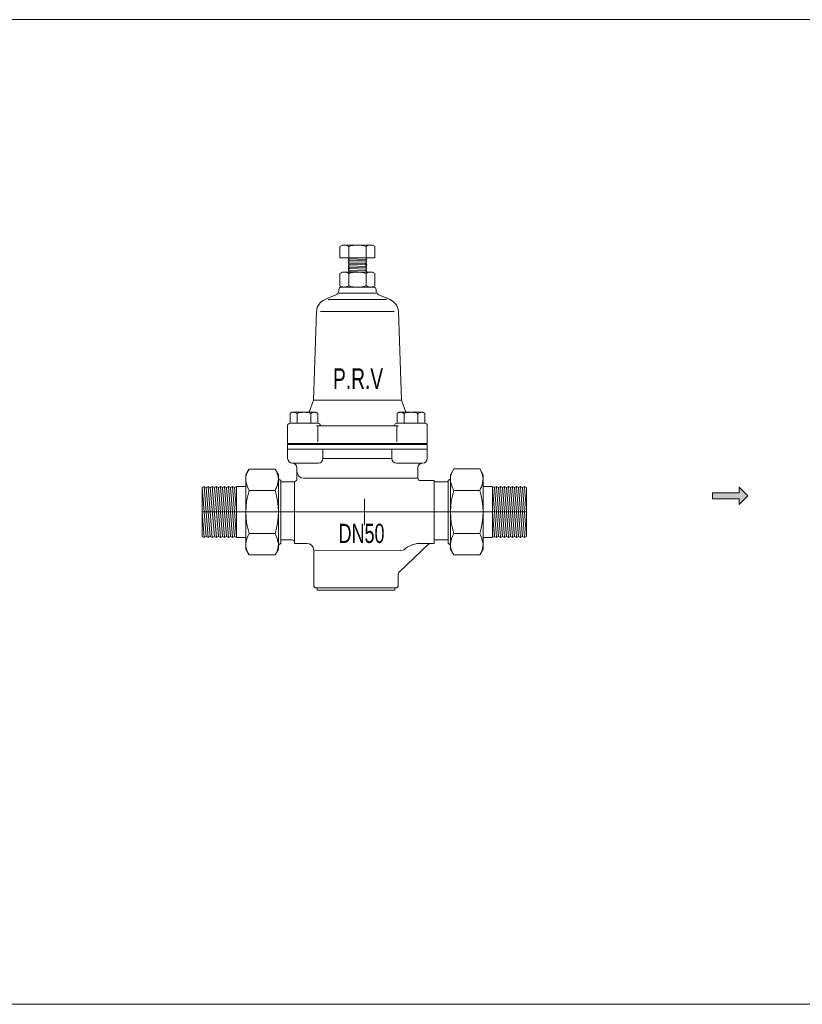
# Model space of a CAD drawing. Header units: millimetres. Extents: x 2339 to 23224, y 1509 to 18979.
# Tile 87 of 124: x 15343 to 16138, y 10209 to 11209. Entities that reach past the tile are written whole.
import ezdxf

# ---------------------------------------------------------------- set-up
doc = ezdxf.new("R2010")
doc.units = ezdxf.units.MM
doc.set_wipeout_variables(frame=1)
doc.layers.get('0').update_dxf_attribs({"lineweight": 0})
doc.styles.add('DISOCP', font='disocp.shx', dxfattribs={"width": 0.6})

# ---------------------------------------------------------------- blocks, each defined once
blk = doc.blocks.new('*U78')
h = blk.add_hatch(color=256)
h.set_gradient(color1=(0, 0, 255), rotation=180, tint=1)
h.paths.add_polyline_path([(0, 0), (-0.25, -0.25), (-0.25, -0.085), (-1, -0.085), (-1, 0.085), (-0.25, 0.085), (-0.25, 0.25)])
blk.add_lwpolyline([(0, 0), (-0.25, -0.25), (-0.25, -0.085), (-1, -0.085), (-1, 0.085), (-0.25, 0.085), (-0.25, 0.25)], close=True)
blk = doc.blocks.new('*U259')
at = {"xscale": 14.59459459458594, "yscale": 14.59459459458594, "zscale": 14.59459459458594}
blk.add_blockref('*U78', (159.08, 6.68), dxfattribs=at)
blk.add_wipeout([(-19.59, -32.47), (-19.59, -31.5), (-20.04, -31.5), (-20.73, -31.22), (-21.01, -30.54), (-21.01, -15.92), (-21.86, -13.88), (-23.9, -13.03), (-28.95, -13.03), (-28.95, -12.55), (-29.23, -11.86), (-29.92, -11.58), (-34.74, -11.58), (-34.74, -13), (-35.26, -13.51), (-35.71, -13.06), (-35.71, -15.44), (-37.09, -17.83), (-47.84, -17.83), (-49.22, -15.44), (-49.22, -10.62), (-66.45, -10.62), (-67.28, -10.13), (-67.28, 10.13), (-66.45, 10.62), (-49.22, 10.62), (-49.22, 15.44), (-47.84, 17.83), (-37.09, 17.83), (-35.71, 15.44), (-35.71, 13.06), (-35.26, 13.51), (-34.74, 13), (-34.74, 12.55), (-28.95, 12.55), (-28.25, 13.11), (-28, 13.93), (-28, 16.89), (-28, 18.34), (-28.56, 19.7), (-29.81, 20.27), (-31.28, 20.83), (-31.85, 22.2), (-31.85, 35.86), (-31.56, 36.54), (-30.88, 36.83), (-30.83, 40.92), (-30.06, 41.36), (-22.94, 41.36), (-21.11, 46.4), (-19.9, 83.19), (-18.84, 86.2), (-16.35, 88.18), (-10.94, 90.79), (-10.62, 92.34), (-10.13, 93.87), (-10.13, 99.02), (-9.16, 99.58), (-6.61, 99.58), (-6.75, 105.35), (-10.14, 105.47), (-10.14, 110.22), (-9.17, 110.78), (3.38, 110.78), (4.35, 110.22), (4.35, 105.47), (0.97, 105.47), (0.97, 99.58), (3.37, 99.58), (4.34, 99.02), (4.34, 93.87), (4.15, 93.26), (4.54, 93.02), (4.83, 92.34), (4.93, 91.22), (5.4, 90.49), (6.31, 89.96), (11.06, 87.98), (12.76, 86.57), (13.95, 84.24), (14.13, 82.66), (15.32, 46.4), (17.15, 41.36), (24.27, 41.36), (25.04, 40.92), (25.09, 36.83), (25.77, 36.54), (26.06, 35.86), (26.06, 22.2), (25.49, 20.83), (24.02, 20.27), (22.56, 19.45), (22.21, 18.34), (22.21, 13.99), (22.49, 13.31), (23.17, 13.03), (28.95, 13.03), (28.95, 12.55), (34.74, 12.55), (34.74, 13), (35.26, 13.51), (35.71, 13.06), (35.71, 15.44), (37.09, 17.83), (47.84, 17.83), (49.22, 15.44), (49.22, 10.62), (66.45, 10.62), (67.28, 10.13), (67.28, -10.13), (66.45, -10.62), (49.22, -10.62), (49.22, -15.44), (47.84, -17.83), (37.09, -17.83), (35.71, -15.44), (35.71, -13.06), (35.26, -13.51), (34.74, -13), (34.74, -11.58), (28.95, -11.58), (28.95, -13.03), (27.53, -13.03), (27.11, -13.07), (26.71, -13.21), (14.17, -25.2), (14.02, -30.56), (13.74, -31.22), (12.61, -31.22), (12.61, -32.47)])
at = {"ltscale": 0.6}
for p, q in [((-9.17, 110.78), (-10.14, 110.22)), ((3.38, 110.78), (4.35, 110.22)), ((-10.14, 110.22), (-10.14, 105.47)), ((-6.52, 110.22), (-6.52, 105.47)), ((0.73, 110.22), (0.73, 105.47)), ((4.35, 110.22), (4.35, 105.47)), ((-9.16, 99.58), (-10.13, 99.02)), ((3.37, 99.58), (4.34, 99.02)), ((-9.16, 93.31), (-10.13, 93.87)), ((3.37, 93.31), (4.34, 93.87)), ((-30.06, 41.36), (-30.83, 40.92)), ((-20.12, 41.36), (-19.35, 40.92)), ((14.33, 41.36), (13.56, 40.92)), ((24.27, 41.36), (25.04, 40.92))]:
    blk.add_line(p, q, dxfattribs=at)
for p, q in [((-9.17, 110.78), (3.38, 110.78)), ((-10.14, 105.47), (4.35, 105.47)), ((-6.52, 105.47), (-6.75, 105.35)), ((-6.75, 105.35), (-6.25, 105.03)), ((-6.25, 105.03), (-6.75, 104.72)), ((-6.25, 105.03), (-6.75, 104.72)), ((-6.25, 104.45), (-6.75, 104.72)), ((-6.25, 104.45), (-6.75, 104.72)), ((-6.25, 104.45), (-6.75, 104.14)), ((-6.25, 103.87), (-6.75, 104.14)), ((-6.25, 103.87), (-6.75, 103.56)), ((-6.25, 103.29), (-6.75, 103.56)), ((-6.25, 103.29), (-6.75, 102.98)), ((-6.25, 102.71), (-6.75, 102.98)), ((-6.25, 102.71), (-6.75, 102.4)), ((-6.25, 102.13), (-6.75, 102.4)), ((-6.25, 105.03), (0.45, 104.81)), ((-6.25, 104.45), (0.45, 104.21)), ((-6.25, 103.87), (0.45, 103.63)), ((-6.25, 103.29), (0.45, 103.05)), ((-6.25, 102.71), (0.45, 102.49)), ((0.31, 105.47), (0.96, 105.12)), ((0.96, 105.12), (0.45, 104.81)), ((0.45, 104.81), (0.96, 104.5)), ((0.45, 104.81), (0.96, 104.5)), ((0.45, 104.21), (0.96, 104.48)), ((0.45, 104.21), (0.96, 104.48)), ((0.45, 104.21), (0.96, 103.9)), ((0.45, 103.63), (0.96, 103.9)), ((0.45, 103.63), (0.96, 103.32)), ((0.45, 103.05), (0.96, 103.32)), ((0.45, 103.05), (0.96, 102.74)), ((0.45, 102.49), (0.96, 102.76)), ((0.45, 102.49), (0.96, 102.18)), ((0.45, 101.91), (0.96, 102.18)), ((-10.13, 93.87), (-10.13, 99.02)), ((-9.16, 99.58), (0.96, 99.58)), ((-6.25, 102.13), (-6.75, 101.82)), ((-6.25, 101.55), (-6.75, 101.82)), ((-6.25, 101.55), (-6.75, 101.24)), ((-6.25, 100.97), (-6.75, 101.24)), ((-6.25, 100.97), (-6.75, 100.65)), ((-6.25, 100.38), (-6.75, 100.65)), ((-6.25, 100.38), (-6.75, 100.07)), ((-6.25, 99.8), (-6.75, 100.07)), ((-6.25, 99.8), (-6.61, 99.58)), ((-6.51, 99.02), (-6.51, 93.87)), ((-6.25, 102.13), (0.45, 101.91)), ((0.45, 101.32), (-6.25, 101.55)), ((-6.25, 100.97), (0.45, 100.74)), ((0.45, 100.16), (-6.25, 100.38)), ((-6.25, 99.8), (0.45, 99.58)), ((0.45, 101.91), (0.96, 101.59)), ((0.45, 101.32), (0.96, 101.59)), ((0.45, 101.32), (0.96, 101.01)), ((0.45, 100.74), (0.96, 101.01)), ((0.45, 100.74), (0.96, 100.43)), ((0.45, 100.16), (0.96, 100.43)), ((0.45, 100.16), (0.96, 99.85)), ((0.45, 99.58), (0.96, 99.85)), ((0.72, 99.02), (0.72, 93.87)), ((3.37, 99.58), (0.96, 99.58)), ((4.34, 93.87), (4.34, 99.02)), ((-11.8, 90.08), (-16.35, 88.18)), ((-10.62, 92.34), (-10.62, 91.86)), ((-10.54, 90.79), (4.75, 90.79)), ((-9.65, 93.31), (-6.75, 93.31)), ((-9.16, 93.31), (3.37, 93.31)), ((-9.16, 93.31), (3.37, 93.31)), ((-6.75, 93.31), (0.96, 93.31)), ((0.96, 93.31), (3.86, 93.31)), ((4.83, 92.34), (4.83, 91.86)), ((6.01, 90.08), (10.56, 88.18)), ((6.01, 90.08), (11.06, 87.98)), ((-15.01, 88.18), (9.22, 88.18)), ((-21.11, 46.4), (-19.9, 83.19)), ((-18.2, 83.19), (12.41, 83.19)), ((15.32, 46.4), (14.11, 83.19)), ((-22.94, 41.36), (-21.11, 46.4)), ((-21.11, 46.4), (15.32, 46.4)), ((17.15, 41.36), (15.32, 46.4)), ((-30.83, 36.83), (-30.83, 40.92)), ((-30.06, 41.36), (-20.12, 41.36)), ((-27.96, 40.92), (-27.96, 36.83)), ((-22.22, 40.92), (-22.22, 36.83)), ((-19.35, 40.92), (-19.35, 36.83)), ((13.56, 40.92), (13.56, 36.83)), ((24.27, 41.36), (14.33, 41.36)), ((16.43, 40.92), (16.43, 36.83)), ((22.17, 40.92), (22.17, 36.83)), ((25.04, 36.83), (25.04, 40.92)), ((-30.88, 36.83), (-19.3, 36.83)), ((-30.83, 36.83), (-19.35, 36.83)), ((25.09, 36.83), (13.51, 36.83)), ((25.09, 36.83), (13.51, 36.83)), ((25.04, 36.83), (13.56, 36.83)), ((-31.85, 28.47), (-31.85, 35.86)), ((-19.89, 35.71), (14.1, 35.71)), ((-19.3, 35.71), (-19.3, 29.15)), ((-18.34, 35.71), (-18.34, 35.86)), ((12.55, 35.71), (12.55, 35.86)), ((13.51, 35.71), (13.51, 29.15)), ((26.06, 28.47), (26.06, 35.86)), ((-30.88, 28.47), (-31.85, 28.47)), ((-31.85, 27.99), (26.06, 27.99)), ((-31.85, 27.99), (-31.85, 26.06)), ((-31.85, 26.06), (26.06, 26.06)), ((-31.85, 26.06), (-31.85, 22.2)), ((-31.85, 26.06), (-31.85, 22.2)), ((-31.85, 26.06), (-28.95, 26.06)), ((-31.85, 26.06), (-27.02, 26.06)), ((-30.88, 28.47), (25.09, 28.47)), ((-30.88, 28.47), (-30.88, 27.99)), ((-17.19, 22.2), (-17.19, 26.06)), ((11.4, 22.2), (11.4, 26.06)), ((25.09, 28.47), (25.09, 27.99)), ((25.09, 28.47), (25.09, 27.99)), ((25.09, 28.47), (26.06, 28.47)), ((25.09, 28.47), (26.06, 28.47)), ((26.06, 27.99), (26.06, 26.06)), ((26.06, 26.06), (26.06, 22.2)), ((26.06, 26.06), (26.06, 22.2)), ((26.06, 26.06), (26.06, 22.2)), ((-17.19, 22.2), (-2.9, 22.2)), ((11.4, 22.2), (-2.9, 22.2)), ((-49.22, 15.44), (-47.84, 17.83)), ((-37.09, 17.83), (-47.84, 17.83)), ((-35.71, 15.44), (-37.09, 17.83)), ((-29.81, 20.27), (-19.12, 20.27)), ((-28, 18.34), (-28, 18.34)), ((-28, 18.34), (-28, 18.34)), ((-28, 18.34), (-28, 18.34)), ((-28, 13.99), (-28, 18.34)), ((24.13, 20.27), (13.33, 20.27)), ((22.21, 18.34), (22.21, 18.24)), ((22.21, 18.34), (22.21, 18.34)), ((22.21, 13.99), (22.21, 18.34)), ((35.71, 15.44), (37.09, 17.83)), ((37.09, 17.83), (47.84, 17.83)), ((49.22, 15.44), (47.84, 17.83)), ((-49.22, -15.44), (-49.22, 13.37)), ((-35.71, 15.44), (-35.71, 13.51)), ((-35.71, 13.06), (-35.26, 13.51)), ((-35.71, 13.51), (-35.71, 12.79)), ((-35.71, -15.44), (-35.71, 13.37)), ((-35.71, 12.79), (-35.71, -12.79)), ((-34.74, 13), (-35.26, 13.51)), ((-34.74, 13), (-34.74, 12.55)), ((-34.74, 12.55), (-34.74, -11.58)), ((-28.95, 12.55), (-34.74, 12.55)), ((-28.95, -13.03), (-28.95, 12.55)), ((-25.09, 13.99), (22.21, 13.99)), ((28.95, 13.03), (23.17, 13.03)), ((28.95, 13.03), (27.03, 13.03)), ((28.95, -13.03), (28.95, 13.03)), ((28.95, 12.55), (34.74, 12.55)), ((34.74, 13), (35.26, 13.51)), ((34.74, 13), (34.74, 12.55)), ((34.74, 12.55), (34.74, -11.58)), ((35.71, 13.06), (35.26, 13.51)), ((35.71, 15.44), (35.71, 13.51)), ((35.71, 13.51), (35.71, 12.79)), ((35.71, -15.44), (35.71, 13.37)), ((35.71, 12.79), (35.71, -12.79)), ((49.22, -15.44), (49.22, 13.37)), ((-66.45, 10.62), (-67.28, 10.13)), ((-67.28, -10.13), (-67.28, 10.13)), ((-65.61, -10.13), (-67.28, 10.13)), ((-66.45, 10.62), (-65.61, 10.13)), ((-66.45, 10.62), (-64.78, -10.62)), ((-64.78, 10.62), (-65.61, 10.13)), ((-63.94, -10.13), (-65.61, 10.13)), ((-64.78, 10.62), (-63.94, 10.13)), ((-64.78, 10.62), (-63.11, -10.62)), ((-63.11, 10.62), (-63.94, 10.13)), ((-62.27, -10.13), (-63.94, 10.13)), ((-63.11, 10.62), (-62.27, 10.13)), ((-63.11, 10.62), (-61.43, -10.62)), ((-61.43, 10.62), (-62.27, 10.13)), ((-60.6, -10.13), (-62.27, 10.13)), ((-61.43, 10.62), (-60.6, 10.13)), ((-61.43, 10.62), (-59.76, -10.62)), ((-59.76, 10.62), (-60.6, 10.13)), ((-58.93, -10.13), (-60.6, 10.13)), ((-59.76, 10.62), (-58.93, 10.13)), ((-59.76, 10.62), (-58.09, -10.62)), ((-58.09, 10.62), (-58.93, 10.13)), ((-57.26, -10.13), (-58.93, 10.13)), ((-58.09, 10.62), (-57.26, 10.13)), ((-58.09, 10.62), (-56.42, -10.62)), ((-56.42, 10.62), (-57.26, 10.13)), ((-55.58, -10.13), (-57.26, 10.13)), ((-56.42, 10.62), (-55.58, 10.13)), ((-56.42, 10.62), (-54.75, -10.62)), ((-54.75, 10.62), (-55.58, 10.13)), ((-53.91, -10.13), (-55.58, 10.13)), ((-54.75, 10.62), (-53.91, 10.13)), ((-54.75, 10.62), (-53.08, -10.62)), ((-53.08, 10.62), (-53.91, 10.13)), ((-53.08, 0), (-53.91, 10.13)), ((-53.08, 10.62), (-53.08, -10.62)), ((-49.22, 10.62), (-53.08, 10.62)), ((-50.18, 10.62), (-53.08, 10.62)), ((-47.84, 8.91), (-37.09, 8.91)), ((-35.71, -15.44), (-35.71, 8.91)), ((35.71, -15.44), (35.71, 8.91)), ((47.84, 8.91), (37.09, 8.91)), ((49.22, 10.62), (53.08, 10.62)), ((53.08, 10.62), (53.08, -10.62)), ((53.08, 10.62), (53.91, 10.13)), ((54.75, 10.62), (53.08, -10.62)), ((53.08, 0), (53.91, 10.13)), ((54.75, 10.62), (53.91, 10.13)), ((53.91, -10.13), (55.58, 10.13)), ((54.75, 10.62), (55.58, 10.13)), ((56.42, 10.62), (54.75, -10.62)), ((56.42, 10.62), (55.58, 10.13)), ((55.58, -10.13), (57.26, 10.13)), ((56.42, 10.62), (57.26, 10.13)), ((58.09, 10.62), (56.42, -10.62)), ((58.09, 10.62), (57.26, 10.13)), ((57.26, -10.13), (58.93, 10.13)), ((58.09, 10.62), (58.93, 10.13)), ((59.76, 10.62), (58.09, -10.62)), ((59.76, 10.62), (58.93, 10.13)), ((58.93, -10.13), (60.6, 10.13)), ((59.76, 10.62), (60.6, 10.13)), ((61.43, 10.62), (59.76, -10.62)), ((61.43, 10.62), (60.6, 10.13)), ((60.6, -10.13), (62.27, 10.13)), ((61.43, 10.62), (62.27, 10.13)), ((63.11, 10.62), (61.43, -10.62)), ((63.11, 10.62), (62.27, 10.13)), ((62.27, -10.13), (63.94, 10.13)), ((63.11, 10.62), (63.94, 10.13)), ((64.78, 10.62), (63.11, -10.62)), ((64.78, 10.62), (63.94, 10.13)), ((63.94, -10.13), (65.61, 10.13)), ((64.78, 10.62), (65.61, 10.13)), ((66.45, 10.62), (64.78, -10.62)), ((66.45, 10.62), (65.61, 10.13)), ((65.61, -10.13), (67.28, 10.13)), ((66.45, 10.62), (67.28, 10.13)), ((67.28, -10.13), (67.28, 10.13)), ((0, -5.43), (0, 5.43)), ((-67.28, 0), (-66.45, -10.62)), ((-67.28, 0), (67.28, 0)), ((-35.71, 0), (-35.71, -15.44)), ((-28.95, 0), (-28.95, 3.37)), ((-28.95, 0), (-28.95, 3.37)), ((35.71, 0), (35.71, -15.44)), ((67.28, 0), (66.45, -10.62)), ((-66.45, -10.62), (-67.28, -10.13)), ((-66.45, -10.62), (-65.61, -10.13)), ((-64.78, -10.62), (-65.61, -10.13)), ((-64.78, -10.62), (-63.94, -10.13)), ((-63.11, -10.62), (-63.94, -10.13)), ((-63.11, -10.62), (-62.27, -10.13)), ((-61.43, -10.62), (-62.27, -10.13)), ((-61.43, -10.62), (-60.6, -10.13)), ((-59.76, -10.62), (-60.6, -10.13)), ((-59.76, -10.62), (-58.93, -10.13)), ((-58.09, -10.62), (-58.93, -10.13)), ((-58.09, -10.62), (-57.26, -10.13)), ((-56.42, -10.62), (-57.26, -10.13)), ((-56.42, -10.62), (-55.58, -10.13)), ((-54.75, -10.62), (-55.58, -10.13)), ((-54.75, -10.62), (-53.91, -10.13)), ((-53.08, -10.62), (-53.91, -10.13)), ((-49.22, -10.62), (-53.08, -10.62)), ((-50.18, -10.62), (-53.08, -10.62)), ((-47.84, -8.91), (-37.09, -8.91)), ((-34.74, -13), (-34.74, -11.58)), ((-29.92, -11.58), (-34.74, -11.58)), ((28.95, -11.58), (34.74, -11.58)), ((34.74, -13), (34.74, -11.58)), ((47.84, -8.91), (37.09, -8.91)), ((49.22, -10.62), (53.08, -10.62)), ((53.08, -10.62), (53.91, -10.13)), ((54.75, -10.62), (53.91, -10.13)), ((54.75, -10.62), (55.58, -10.13)), ((56.42, -10.62), (55.58, -10.13)), ((56.42, -10.62), (57.26, -10.13)), ((58.09, -10.62), (57.26, -10.13)), ((58.09, -10.62), (58.93, -10.13)), ((59.76, -10.62), (58.93, -10.13)), ((59.76, -10.62), (60.6, -10.13)), ((61.43, -10.62), (60.6, -10.13)), ((61.43, -10.62), (62.27, -10.13)), ((63.11, -10.62), (62.27, -10.13)), ((63.11, -10.62), (63.94, -10.13)), ((64.78, -10.62), (63.94, -10.13)), ((64.78, -10.62), (65.61, -10.13)), ((66.45, -10.62), (65.61, -10.13)), ((66.45, -10.62), (67.28, -10.13)), ((-49.22, -15.44), (-47.84, -17.83)), ((-35.71, -15.44), (-37.09, -17.83)), ((-35.71, -13.51), (-35.71, -12.79)), ((-35.71, -13.06), (-35.26, -13.51)), ((-35.71, -15.44), (-35.71, -13.51)), ((-34.74, -13), (-35.26, -13.51)), ((-28.95, -13.03), (-28.95, -12.55)), ((-28.95, -13.03), (-23.9, -13.03)), ((-25.35, -13.03), (-23.9, -13.03)), ((-23.9, -13.03), (-23.9, -13.03)), ((-21.01, -15.92), (15.13, -15.92)), ((-21.01, -15.92), (-21.01, -30.54)), ((26.71, -13.21), (14.58, -24.84)), ((26.86, -13.03), (22.56, -13.03)), ((28.95, -13.03), (26.86, -13.03)), ((28.95, -13.03), (27.53, -13.03)), ((34.74, -13), (35.26, -13.51)), ((35.71, -13.06), (35.26, -13.51)), ((35.71, -13.51), (35.71, -12.79)), ((35.71, -15.44), (35.71, -13.51)), ((35.71, -15.44), (37.09, -17.83)), ((49.22, -15.44), (47.84, -17.83)), ((-47.84, -17.83), (-37.09, -17.83)), ((47.84, -17.83), (37.09, -17.83)), ((14.02, -25.72), (14.02, -30.54)), ((-19.59, -31.5), (-20.04, -31.5)), ((-19.59, -31.5), (-19.59, -32.47)), ((-19.59, -31.5), (12.61, -31.5)), ((-19.59, -32.47), (-2.9, -32.47)), ((-17.66, -32.47), (-16.56, -32.47)), ((12.61, -32.47), (-2.9, -32.47)), ((12.61, -31.5), (12.61, -32.47)), ((12.61, -31.5), (13.06, -31.5)), ((14.02, -30.49), (14.02, -30.54))]:
    blk.add_line(p, q)
for centre, radius, start, end in [((-8.37, 107.72), 3.06, 89.1246, 114.7403), ((-8.75, 106.21), 4.58, 60.8754, 84.7403), ((-2.9, 98.79), 11.99, 72.412, 107.588), ((2.96, 106.21), 4.58, 95.2597, 119.1246), ((2.58, 107.72), 3.06, 65.2597, 90.8754), ((-8.37, 96.53), 3.05, 89.1246, 114.7403), ((-8.74, 95.02), 4.58, 60.8754, 84.7403), ((-2.9, 87.6), 11.98, 72.412, 107.588), ((2.95, 95.02), 4.58, 95.2597, 119.1246), ((2.58, 96.53), 3.05, 65.2597, 90.8754), ((-8.37, 96.36), 3.05, 245.2597, 270.8754), ((-8.74, 97.87), 4.58, 275.2597, 299.1246), ((-2.9, 105.28), 11.98, 252.412, 287.588), ((2.95, 97.87), 4.58, 240.8754, 264.7403), ((2.58, 96.36), 3.05, 269.1246, 294.7403), ((-29.43, 38.94), 2.42, 89.1246, 114.7403), ((-29.73, 37.74), 3.63, 60.8753, 84.7403), ((-25.09, 31.86), 9.5, 72.412, 107.588), ((-20.45, 37.74), 3.63, 95.2597, 119.1247), ((-20.75, 38.94), 2.42, 65.2597, 90.8754), ((14.96, 38.94), 2.42, 89.1246, 114.7403), ((14.66, 37.74), 3.63, 60.8753, 84.7403), ((19.3, 31.86), 9.5, 72.412, 107.588), ((23.94, 37.74), 3.63, 95.2597, 119.1247), ((23.64, 38.94), 2.42, 65.2597, 90.8754)]:
    blk.add_arc(centre, radius, start, end, dxfattribs=at)
for centre, radius, start, end in [((-12.55, 91.86), 1.93, 292.6199, 0), ((-9.65, 92.34), 0.965, 90, 180), ((3.86, 92.34), 0.965, 0, 90), ((6.76, 91.86), 1.93, 180, 247.3801), ((-14.12, 82.84), 5.79, 112.6199, 176.4995), ((8.33, 82.84), 5.79, 3.5005, 67.3801), ((-30.88, 35.86), 0.965, 90, 180), ((-19.3, 35.86), 0.965, 0, 90), ((13.51, 35.86), 0.965, 90, 180), ((25.09, 35.86), 0.965, 0, 90), ((-29.92, 22.2), 1.93, 180, 270), ((-19.12, 22.2), 1.93, 270, 0), ((13.33, 22.2), 1.93, 180, 270), ((24.13, 22.2), 1.93, 270, 0), ((-41.7, 13.49), 7.52, 144.7403, 180.8754), ((-43.23, 13.49), 7.52, 359.1246, 35.2597), ((-29.93, 18.34), 1.93, 0, 90), ((-29.93, 18.34), 1.93, 0, 90), ((-29.93, 18.34), 1.93, 0, 90), ((-25.1, 16.89), 2.9, 180, 270), ((24.14, 18.34), 1.93, 90, 180), ((43.23, 13.49), 7.52, 144.7403, 180.8754), ((41.7, 13.49), 7.52, 359.1246, 35.2597), ((-37.98, 14.41), 11.28, 174.7403, 209.1246), ((-46.94, 14.41), 11.28, 330.8754, 5.2597), ((-29.48, 13.93), 1.48, 290.3083, 2.3116), ((23.17, 13.99), 0.965, 180, 270), ((46.94, 14.41), 11.28, 174.7403, 209.1246), ((37.98, 14.41), 11.28, 330.8754, 5.2597), ((-19.71, 0), 29.5, 162.412, 197.588), ((-65.21, 0), 29.5, 342.412, 17.588), ((65.21, 0), 29.5, 162.412, 197.588), ((19.71, 0), 29.5, 342.412, 17.588), ((-37.98, -14.41), 11.28, 150.8754, 174.7403), ((-46.94, -14.41), 11.28, 5.2597, 29.1246), ((-29.92, -12.55), 0.965, 0, 90), ((46.94, -14.41), 11.28, 150.8754, 174.7403), ((37.98, -14.41), 11.28, 5.2597, 29.1246), ((-41.7, -13.49), 7.52, 179.1246, 204.7403), ((-43.23, -13.49), 7.52, 335.2597, 0.8754), ((-23.9, -15.92), 2.9, 0, 90), ((15.13, -11.1), 4.83, 270, 285.8364), ((23.25, -22.84), 9.83, 94.042, 133.8045), ((27.53, -14.96), 1.93, 90, 115), ((27.53, -14.96), 1.93, 90, 115), ((43.23, -13.49), 7.52, 179.1246, 204.7403), ((41.7, -13.49), 7.52, 335.2597, 0.8754), ((14.99, -25.72), 0.965, 115, 180), ((-20.04, -30.54), 0.965, 180, 270), ((13.06, -30.54), 0.965, 270, 0), ((13.06, -30.54), 0.965, 270, 0)]:
    blk.add_arc(centre, radius, start, end)
at = {"style": 'DISOCP', "width": 0.7}
for s, height, p in [('P.R.V', 8.507, (-13.03, 51.09)), ('DN50', 7.961, (-10.72, -12.86))]:
    blk.add_text(s, height=height, dxfattribs=at).set_placement(p)

msp = doc.modelspace()

# ---------------------------------------------------------------- linework, layer by layer
for p, q in [((2339.1, 11208.9), (19193.1, 11208.9)), ((2339.1, 10208.9), (19193.1, 10208.9))]:
    msp.add_line(p, q)

# ---------------------------------------------------------------- block references
at = {"xscale": 2.447387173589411, "yscale": 2.447387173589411, "zscale": 2.447387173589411, "rotation": 0.003914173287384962}
msp.add_blockref('*U259', (15693.1, 10708.9), dxfattribs=at)

doc.saveas('drawing.dxf')
